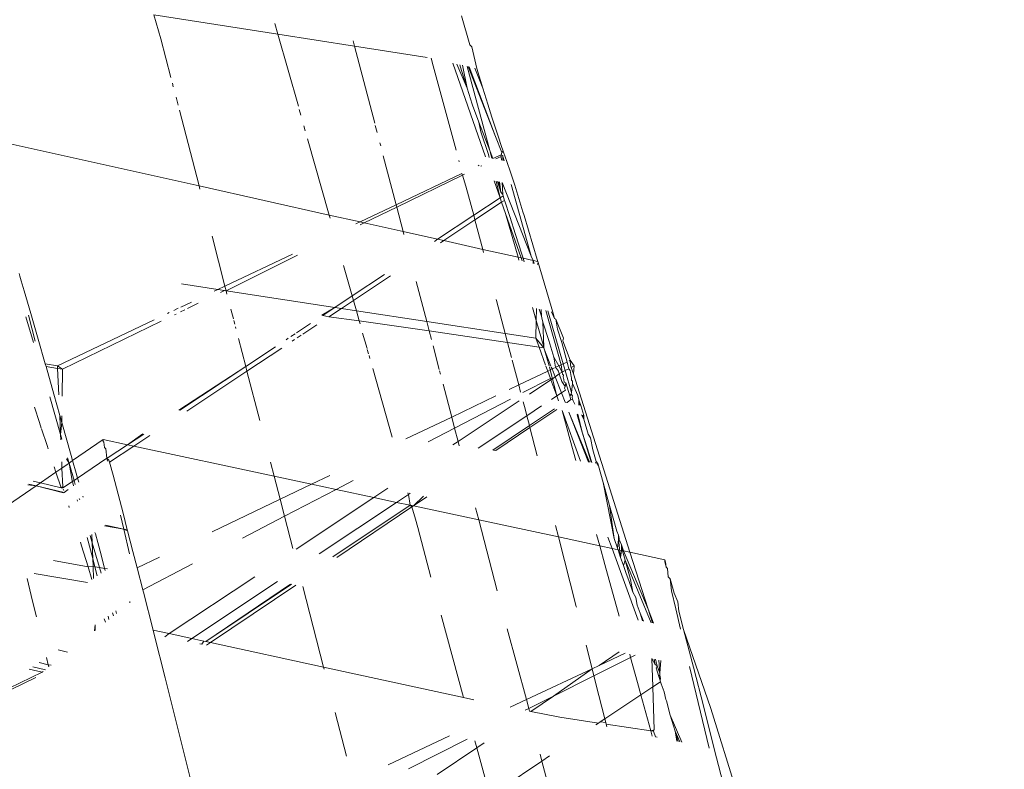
# Model space of a CAD drawing. Header units: millimetres. Extents: x 504675 to 860349, y -23215 to 63575.
# Tile 120 of 177: x 592495 to 592524, y 33303 to 33325. Entities that reach past the tile are written whole.
import ezdxf

# ---------------------------------------------------------------- set-up
doc = ezdxf.new("R2010")
doc.units = ezdxf.units.MM
doc.header["$LTSCALE"] = 10
doc.header["$PDMODE"] = 35
doc.header["$PDSIZE"] = -1000
doc.linetypes.add('LEVEL-F-OVERALL LAYOUT$0$HIDDEN', pattern=[0.375, 0.25, -0.125])
doc.layers.get('0').update_dxf_attribs({"linetype": 'CONTINUOUS'})
doc.layers.get('Defpoints').update_dxf_attribs({"color": 253, "linetype": 'CONTINUOUS'})
for name, color, linetype, lineweight in [('ARCH', 8, 'CONTINUOUS', 0), ('DIM', 8, 'CONTINUOUS', 15), ('furniture', 8, 'CONTINUOUS', 5)]:
    doc.layers.add(name, color=color, linetype=linetype, lineweight=lineweight)
doc.layers.add('LEVEL-F-OVERALL LAYOUT$0$DASH1L', color=8, linetype='LEVEL-F-OVERALL LAYOUT$0$HIDDEN')
doc.styles.get("Standard").update_dxf_attribs({"font": 'verdana.ttf'})
doc.dimstyles.new('LBF 50', dxfattribs={"dimscale": 25, "dimtxt": 1.75, "dimasz": 1.75, "dimexe": 1, "dimexo": 1, "dimgap": 1, "dimtad": 1, "dimdec": 0, "dimrnd": 5, "dimzin": 12, "dimdsep": 46, "dimtxsty": 'Standard', "dimblk": 'CLOSEDBLANK', "dimcen": 0, "dimclrd": 256, "dimclre": 256, "dimclrt": 256, "dimadec": 0, "dimazin": 3, "dimtfac": 1, "dimtdec": 0, "dimtofl": 0, "dimtmove": 0, "dimatfit": 3, "dimldrblk": 'CLOSEDBLANK', "dimfxl": 0.18, "dimtolj": 1, "dimtzin": 0, "dimlwd": -1, "dimlwe": -1, "dimarcsym": 0})

# ---------------------------------------------------------------- blocks, each defined once
blk = doc.blocks.new('ARCH')
at = {"layer": 'LEVEL-F-OVERALL LAYOUT$0$DASH1L'}
h = blk.add_hatch(dxfattribs=at)
h.set_pattern_fill('ANGLE', color=8, scale=10, angle=352.0664)
h.set_pattern_definition([(352.0664444, (-404119.055, 373340.98), (9.6410197, 69.1814516), [50.8, -19.05]), (82.0664444, (-404119.055, 373340.98), (-69.1814516, 9.6410197), [50.8, -19.05])])
edge = h.paths.add_edge_path(flags=16)
edge.add_line((572074.712, 35847.062), (602196.904, 29528.217))
edge.add_line((602196.904, 29528.217), (599472.63, 39352.005))
edge.add_arc((597545.364, 38817.547), 2000, 15.499436, 89.998351)
edge.add_line((597545.422, 40817.547), (573256.113, 40817.547))
edge.add_arc((576210.344, 22394.182), 18658.72, 99.1099624, 106.6903327)
edge.add_line((570851.58, 40266.829), (572074.712, 35847.062))
h.paths.add_polyline_path([(583373.777, 40815.973), (583374.097, 40875.042), (586424.097, 40859.112), (586423.937, 40815.973)], flags=16)
h.paths.add_polyline_path([(600840.891, 34605.132), (600792.778, 34591.523), (599497.965, 39260.646), (599546.078, 39274.255)])
h.paths.add_polyline_path([(587210.4, 32671.778), (587194.965, 32598.383), (582692.955, 33542.787), (582708.389, 33616.182)])
edge = h.paths.add_edge_path()
edge.add_line((572071.73, 35387.893), (601863.317, 29138.4))
edge.add_arc((601986.5, 29725.619), 600, 258.152638, 375.499436)
edge.add_line((602564.68, 29885.956), (599906.265, 39472.258))
edge.add_arc((597545.364, 38817.547), 2450, 15.499436, 89.998351)
edge.add_line((597545.435, 41267.547), (573220.478, 41267.547))
edge.add_arc((576210.344, 22394.182), 19108.72, 99.0018321, 106.2358191)
edge.add_arc((571035.465, 40164.758), 600, 106.235819, 195.468967)
edge.add_line((570457.2, 40004.728), (571616.648, 35815.082))
edge.add_arc((572194.913, 35975.111), 600, 195.468967, 258.152638)
h.paths.add_polyline_path([(587210.4, 32671.778), (587195.409, 32600.494), (587195.432, 32600.49)])
at = {"layer": 'furniture'}
for p, q in [((592499.231, 33324.167), (592499.03, 33324.857)), ((592499.03, 33324.857), (592502.603, 33324.301)), ((592507.893, 33324.827), (592508.135, 33323.998)), ((592502.603, 33324.301), (592502.515, 33324.611)), ((592499.519, 33323.051), (592499.231, 33324.167)), ((592503.191, 33322.228), (592502.603, 33324.301)), ((592502.603, 33324.301), (592504.81, 33323.958)), ((592504.81, 33323.958), (592504.77, 33324.108)), ((592504.81, 33323.958), (592506.9, 33323.632)), ((592505.393, 33321.734), (592504.81, 33323.958)), ((592508.135, 33323.998), (592508.195, 33323.939)), ((592508.195, 33323.939), (592508.338, 33323.311)), ((592507.019, 33323.606), (592507.079, 33323.388)), ((592507.079, 33323.388), (592507.738, 33320.96)), ((592508.588, 33320.769), (592507.642, 33323.467)), ((592507.754, 33323.442), (592508.055, 33322.744)), ((592507.844, 33323.422), (592507.895, 33323.258)), ((592507.895, 33323.258), (592508.055, 33322.744)), ((592507.921, 33323.404), (592508.055, 33322.744)), ((592508.057, 33323.374), (592508.71, 33320.949)), ((592508.084, 33323.368), (592508.877, 33321.355)), ((592508.877, 33321.355), (592508.115, 33323.361)), ((592508.507, 33322.746), (592508.277, 33323.325)), ((592508.338, 33323.311), (592508.507, 33322.746)), ((592499.587, 33322.787), (592499.56, 33322.894)), ((592508.055, 33322.744), (592508.201, 33322.281)), ((592508.507, 33322.746), (592508.649, 33322.283)), ((592499.725, 33322.258), (592499.666, 33322.483)), ((592500.328, 33319.926), (592499.763, 33322.108)), ((592503.266, 33321.963), (592503.218, 33322.13)), ((592508.201, 33322.281), (592508.209, 33322.254)), ((592508.209, 33322.254), (592508.396, 33321.768)), ((592508.649, 33322.283), (592508.768, 33321.906)), ((592508.768, 33321.906), (592508.869, 33321.595)), ((592503.392, 33321.517), (592503.352, 33321.657)), ((592505.462, 33321.47), (592505.409, 33321.673)), ((592508.396, 33321.768), (592508.454, 33321.488)), ((592508.396, 33321.768), (592508.71, 33320.949)), ((592508.869, 33321.595), (592508.957, 33321.331)), ((592494.052, 33321.327), (592500.328, 33319.926)), ((592504.081, 33319.088), (592503.459, 33321.281)), ((592508.454, 33321.488), (592508.669, 33320.83)), ((592508.877, 33321.355), (592509.053, 33320.893)), ((592508.957, 33321.331), (592509.038, 33321.096)), ((592505.564, 33321.079), (592505.541, 33321.167)), ((592508.71, 33320.949), (592508.797, 33320.723)), ((592508.71, 33320.949), (592508.769, 33320.729)), ((592509.095, 33320.934), (592509.038, 33321.096)), ((592506.008, 33319.385), (592505.639, 33320.793)), ((592508.669, 33320.83), (592508.692, 33320.746)), ((592509.039, 33320.825), (592508.797, 33320.723)), ((592509.041, 33320.78), (592508.882, 33320.704)), ((592509.053, 33320.893), (592509.039, 33320.825)), ((592509.087, 33320.803), (592509.039, 33320.825)), ((592509.039, 33320.825), (592509.041, 33320.78)), ((592509.041, 33320.78), (592509.046, 33320.667)), ((592509.053, 33320.893), (592509.095, 33320.934)), ((592509.085, 33320.658), (592509.087, 33320.776)), ((592509.087, 33320.776), (592509.087, 33320.803)), ((592509.087, 33320.776), (592509.124, 33320.649)), ((592509.095, 33320.934), (592509.106, 33320.901)), ((592509.106, 33320.901), (592509.2, 33320.632)), ((592507.82, 33320.656), (592507.829, 33320.621)), ((592508.407, 33320.525), (592508.377, 33320.511)), ((592508.48, 33320.508), (592508.453, 33320.495)), ((592509.2, 33320.632), (592509.304, 33320.324)), ((592507.904, 33320.286), (592506.008, 33319.385)), ((592507.919, 33320.237), (592506.026, 33319.318)), ((592507.904, 33320.286), (592507.919, 33320.237)), ((592507.984, 33320.268), (592507.919, 33320.237)), ((592507.919, 33320.237), (592508.02, 33319.918)), ((592509.304, 33320.324), (592509.427, 33319.945)), ((592500.351, 33319.836), (592500.328, 33319.926)), ((592500.328, 33319.926), (592504.081, 33319.088)), ((592508.02, 33319.918), (592508.244, 33319.081)), ((592509.004, 33319.585), (592508.83, 33320.078)), ((592508.894, 33320.064), (592509.004, 33319.585)), ((592508.926, 33320.057), (592509.031, 33319.749)), ((592508.956, 33320.05), (592509.031, 33319.749)), ((592508.986, 33320.044), (592509.031, 33319.749)), ((592509.064, 33320.026), (592509.087, 33319.68)), ((592509.064, 33320.026), (592509.901, 33317.899)), ((592509.321, 33319.968), (592509.901, 33317.899)), ((592509.427, 33319.945), (592509.576, 33319.466)), ((592509.004, 33319.585), (592508.244, 33319.081)), ((592509.09, 33319.642), (592509.004, 33319.585)), ((592509.049, 33319.456), (592509.004, 33319.585)), ((592509.031, 33319.749), (592509.087, 33319.68)), ((592509.087, 33319.68), (592509.09, 33319.642)), ((592509.134, 33319.512), (592509.09, 33319.642)), ((592506.008, 33319.385), (592504.968, 33318.89)), ((592506.026, 33319.318), (592505.088, 33318.863)), ((592506.026, 33319.318), (592506.008, 33319.385)), ((592506.211, 33318.613), (592506.026, 33319.318)), ((592509.049, 33319.456), (592508.28, 33318.946)), ((592509.134, 33319.512), (592509.049, 33319.456)), ((592509.162, 33319.133), (592509.049, 33319.456)), ((592509.144, 33319.484), (592509.287, 33319.047)), ((592509.576, 33319.466), (592509.664, 33319.179)), ((592504.106, 33318.999), (592504.081, 33319.088)), ((592504.081, 33319.088), (592504.968, 33318.89)), ((592508.244, 33319.081), (592507.204, 33318.391)), ((592508.244, 33319.081), (592508.28, 33318.946)), ((592509.61, 33317.854), (592509.162, 33319.133)), ((592509.162, 33319.133), (592509.524, 33317.873)), ((592509.287, 33319.047), (592509.452, 33318.532)), ((592509.664, 33319.179), (592509.695, 33319.076)), ((592509.695, 33319.076), (592510.073, 33317.81)), ((592504.968, 33318.89), (592504.849, 33318.834)), ((592504.968, 33318.89), (592505.088, 33318.863)), ((592505.088, 33318.863), (592504.971, 33318.807)), ((592505.088, 33318.863), (592506.211, 33318.613)), ((592508.28, 33318.946), (592507.383, 33318.351)), ((592508.28, 33318.946), (592508.507, 33318.1)), ((592501.075, 33317.039), (592500.702, 33318.48)), ((592506.234, 33318.525), (592506.211, 33318.613)), ((592506.211, 33318.613), (592507.204, 33318.391)), ((592509.452, 33318.532), (592509.632, 33317.96)), ((592507.204, 33318.391), (592507.111, 33318.33)), ((592507.204, 33318.391), (592507.383, 33318.351)), ((592507.383, 33318.351), (592507.29, 33318.29)), ((592507.383, 33318.351), (592508.507, 33318.1)), ((592503.02, 33317.964), (592501.075, 33317.039)), ((592503.166, 33317.931), (592501.11, 33316.906)), ((592508.507, 33318.1), (592508.53, 33318.013)), ((592508.507, 33318.1), (592509.524, 33317.873)), ((592509.524, 33317.873), (592509.549, 33317.786)), ((592509.524, 33317.873), (592509.61, 33317.854)), ((592509.641, 33317.766), (592509.61, 33317.854)), ((592509.61, 33317.854), (592509.669, 33317.841)), ((592509.632, 33317.96), (592509.669, 33317.841)), ((592509.669, 33317.841), (592509.7, 33317.741)), ((592509.958, 33317.776), (592509.669, 33317.841)), ((592509.901, 33317.899), (592509.958, 33317.776)), ((592504.741, 33316.757), (592504.492, 33317.636)), ((592509.958, 33317.776), (592509.984, 33317.689)), ((592509.958, 33317.776), (592509.958, 33317.695)), ((592510.09, 33317.747), (592509.958, 33317.776)), ((592510.073, 33317.81), (592510.09, 33317.747)), ((592510.099, 33317.717), (592510.088, 33317.665)), ((592510.09, 33317.747), (592510.099, 33317.717)), ((592510.099, 33317.717), (592510.109, 33317.687)), ((592510.522, 33316.292), (592510.099, 33317.717)), ((592495.165, 33317.327), (592495.142, 33317.402)), ((592495.165, 33317.327), (592495.205, 33317.194)), ((592505.67, 33317.373), (592504.741, 33316.757)), ((592505.849, 33317.334), (592504.779, 33316.624)), ((592495.205, 33317.194), (592495.292, 33316.904)), ((592499.821, 33317.104), (592500.872, 33316.943)), ((592501.075, 33317.039), (592500.872, 33316.943)), ((592501.11, 33316.906), (592501.075, 33317.039)), ((592506.891, 33316.019), (592506.589, 33317.169)), ((592495.292, 33316.904), (592495.484, 33316.248)), ((592500.872, 33316.943), (592500.767, 33316.893)), ((592500.872, 33316.943), (592501.066, 33316.913)), ((592501.066, 33316.913), (592500.943, 33316.854)), ((592501.11, 33316.906), (592501.066, 33316.913)), ((592501.134, 33316.811), (592501.11, 33316.906)), ((592504.241, 33316.426), (592501.11, 33316.906)), ((592504.741, 33316.757), (592504.241, 33316.426)), ((592504.779, 33316.624), (592504.741, 33316.757)), ((592500.109, 33316.58), (592499.807, 33316.437)), ((592500.306, 33316.544), (592499.997, 33316.394)), ((592504.241, 33316.426), (592503.864, 33316.203)), ((592504.241, 33316.426), (592503.895, 33316.196)), ((592504.241, 33316.426), (592504.435, 33316.396)), ((592504.779, 33316.624), (592504.435, 33316.396)), ((592504.862, 33316.331), (592504.779, 33316.624)), ((592508.893, 33316.655), (592508.902, 33316.623)), ((592508.902, 33316.623), (592509.153, 33315.672)), ((592509.941, 33316.422), (592509.959, 33316.36)), ((592495.556, 33315.416), (592495.339, 33316.15)), ((592495.607, 33315.451), (592495.41, 33316.198)), ((592495.484, 33316.248), (592495.695, 33315.511)), ((592499.47, 33316.276), (592499.423, 33316.254)), ((592499.731, 33316.4), (592499.601, 33316.338)), ((592499.666, 33316.234), (592499.618, 33316.211)), ((592499.922, 33316.358), (592499.793, 33316.296)), ((592501.318, 33316.1), (592501.247, 33316.374)), ((592503.864, 33316.203), (592503.895, 33316.196)), ((592503.895, 33316.196), (592504.073, 33316.156)), ((592504.435, 33316.396), (592504.073, 33316.156)), ((592504.073, 33316.156), (592504.943, 33316.044)), ((592504.435, 33316.396), (592504.862, 33316.331)), ((592504.862, 33316.331), (592506.891, 33316.019)), ((592504.943, 33316.044), (592504.862, 33316.331)), ((592509.959, 33316.36), (592510.047, 33316.048)), ((592510.056, 33316.396), (592510.047, 33316.048)), ((592510.127, 33316.38), (592510.201, 33316.171)), ((592510.201, 33316.171), (592510.187, 33316.367)), ((592510.201, 33316.171), (592510.204, 33316.125)), ((592510.204, 33316.125), (592510.24, 33316.004)), ((592510.323, 33316.337), (592510.762, 33314.77)), ((592510.38, 33316.324), (592510.824, 33314.797)), ((592510.489, 33316.3), (592510.569, 33316.107)), ((592510.522, 33316.292), (592510.569, 33316.107)), ((592499.036, 33316.07), (592496.247, 33314.744)), ((592499.236, 33316.026), (592496.391, 33314.646)), ((592501.358, 33315.947), (592501.331, 33316.051)), ((592501.392, 33315.815), (592501.379, 33315.865)), ((592503.539, 33315.96), (592503.138, 33315.694)), ((592503.726, 33315.926), (592503.316, 33315.654)), ((592504.968, 33315.956), (592504.943, 33316.044)), ((592504.943, 33316.044), (592506.962, 33315.747)), ((592506.962, 33315.747), (592506.891, 33316.019)), ((592506.891, 33316.019), (592509.153, 33315.672)), ((592510.047, 33316.048), (592510.034, 33315.537)), ((592510.047, 33316.048), (592510.263, 33315.289)), ((592510.24, 33316.004), (592510.406, 33315.471)), ((592510.263, 33315.289), (592510.24, 33316.004)), ((592510.569, 33316.107), (592510.616, 33316.089)), ((592510.829, 33315.542), (592510.616, 33316.089)), ((592510.616, 33316.089), (592510.657, 33315.803)), ((592503.096, 33315.666), (592502.976, 33315.586)), ((592503.275, 33315.627), (592503.154, 33315.546)), ((592505.171, 33315.241), (592505.044, 33315.688)), ((592507.027, 33315.498), (592506.962, 33315.747)), ((592506.962, 33315.747), (592509.221, 33315.414)), ((592509.153, 33315.672), (592509.221, 33315.414)), ((592509.153, 33315.672), (592510.034, 33315.537)), ((592510.657, 33315.803), (592510.782, 33315.418)), ((592495.695, 33315.511), (592495.897, 33314.799)), ((592501.675, 33314.723), (592501.466, 33315.529)), ((592502.532, 33315.292), (592501.675, 33314.723)), ((592502.902, 33315.538), (592502.836, 33315.494)), ((592503.082, 33315.499), (592503.014, 33315.454)), ((592507.254, 33314.632), (592507.074, 33315.321)), ((592509.221, 33315.414), (592509.335, 33314.983)), ((592509.221, 33315.414), (592510.127, 33315.281)), ((592510.034, 33315.537), (592510.265, 33315.261)), ((592510.127, 33315.281), (592510.034, 33315.537)), ((592510.315, 33314.765), (592510.127, 33315.281)), ((592510.127, 33315.281), (592510.265, 33315.261)), ((592510.265, 33315.261), (592510.263, 33315.289)), ((592510.406, 33315.471), (592510.556, 33314.994)), ((592510.782, 33315.418), (592510.937, 33314.847)), ((592510.815, 33315.461), (592510.829, 33315.542)), ((592510.815, 33315.461), (592511.029, 33314.903)), ((592502.71, 33315.252), (592501.709, 33314.589)), ((592505.215, 33315.087), (592505.179, 33315.211)), ((592505.252, 33314.955), (592505.229, 33315.037)), ((592510.265, 33315.261), (592510.286, 33315.205)), ((592510.286, 33315.205), (592510.472, 33314.73)), ((592510.286, 33315.205), (592510.418, 33314.742)), ((592510.556, 33314.994), (592510.605, 33314.7)), ((592510.701, 33314.743), (592510.556, 33314.994)), ((592496.247, 33314.744), (592495.897, 33314.799)), ((592495.897, 33314.799), (592495.919, 33314.721)), ((592496.25, 33314.668), (592495.919, 33314.721)), ((592495.919, 33314.721), (592496.145, 33313.924)), ((592496.247, 33314.744), (592496.391, 33314.646)), ((592496.25, 33314.668), (592496.247, 33314.744)), ((592501.675, 33314.723), (592499.747, 33313.466)), ((592501.675, 33314.723), (592499.774, 33313.462)), ((592501.709, 33314.589), (592501.675, 33314.723)), ((592509.354, 33314.909), (592509.544, 33314.192)), ((592510.378, 33314.591), (592510.326, 33314.733)), ((592510.425, 33314.715), (592510.449, 33314.626)), ((592510.482, 33314.705), (592510.503, 33314.651)), ((592510.701, 33314.743), (592510.605, 33314.7)), ((592510.762, 33314.77), (592510.701, 33314.743)), ((592510.798, 33314.558), (592510.701, 33314.743)), ((592510.824, 33314.797), (592510.762, 33314.77)), ((592510.762, 33314.77), (592510.798, 33314.558)), ((592510.937, 33314.847), (592510.824, 33314.797)), ((592510.824, 33314.797), (592510.88, 33314.603)), ((592510.937, 33314.847), (592510.991, 33314.66)), ((592511.029, 33314.903), (592510.997, 33314.888)), ((592511.029, 33314.903), (592511.038, 33314.759)), ((592511.142, 33314.738), (592511.029, 33314.903)), ((592511.058, 33314.695), (592511.038, 33314.759)), ((592511.142, 33314.738), (592511.058, 33314.695)), ((592511.118, 33314.507), (592511.142, 33314.738)), ((592496.284, 33313.906), (592496.25, 33314.668)), ((592496.391, 33314.646), (592496.25, 33314.668)), ((592496.391, 33314.646), (592496.383, 33313.871)), ((592501.709, 33314.589), (592499.973, 33313.437)), ((592502.077, 33313.169), (592501.709, 33314.589)), ((592505.896, 33312.684), (592505.333, 33314.668)), ((592507.288, 33314.502), (592507.263, 33314.599)), ((592510.378, 33314.591), (592509.544, 33314.192)), ((592510.449, 33314.626), (592510.378, 33314.591)), ((592510.454, 33314.381), (592510.378, 33314.591)), ((592510.503, 33314.651), (592510.449, 33314.626)), ((592510.517, 33314.372), (592510.449, 33314.626)), ((592510.578, 33314.687), (592510.503, 33314.651)), ((592510.593, 33314.421), (592510.503, 33314.651)), ((592510.593, 33314.421), (592510.517, 33314.372)), ((592510.711, 33314.515), (592510.593, 33314.421)), ((592510.593, 33314.421), (592510.771, 33313.966)), ((592510.605, 33314.7), (592510.685, 33314.592)), ((592510.685, 33314.592), (592510.711, 33314.515)), ((592510.771, 33314.546), (592510.711, 33314.515)), ((592510.711, 33314.515), (592510.787, 33314.287)), ((592510.798, 33314.558), (592510.771, 33314.546)), ((592510.88, 33314.603), (592510.798, 33314.558)), ((592510.804, 33314.504), (592510.798, 33314.558)), ((592510.804, 33314.504), (592510.831, 33314.472)), ((592510.831, 33314.472), (592510.821, 33314.426)), ((592510.821, 33314.426), (592510.829, 33314.389)), ((592510.991, 33314.66), (592510.88, 33314.603)), ((592510.88, 33314.603), (592511.063, 33313.974)), ((592510.991, 33314.66), (592511.024, 33314.607)), ((592511.024, 33314.607), (592511.058, 33314.433)), ((592511.118, 33314.507), (592511.058, 33314.695)), ((592511.058, 33314.433), (592511.068, 33314.396)), ((592512.749, 33309.367), (592511.118, 33314.507)), ((592507.612, 33313.267), (592507.363, 33314.216)), ((592509.544, 33314.192), (592509.269, 33314.06)), ((592509.544, 33314.192), (592509.598, 33313.987)), ((592510.454, 33314.381), (592509.665, 33313.972)), ((592510.469, 33314.339), (592509.854, 33313.93)), ((592510.517, 33314.372), (592510.454, 33314.381)), ((592510.469, 33314.339), (592510.454, 33314.381)), ((592510.517, 33314.372), (592510.469, 33314.339)), ((592510.637, 33313.877), (592510.469, 33314.339)), ((592510.517, 33314.372), (592510.637, 33313.877)), ((592510.787, 33314.287), (592510.879, 33314.15)), ((592510.839, 33314.345), (592510.829, 33314.389)), ((592510.855, 33314.268), (592510.839, 33314.345)), ((592510.901, 33314.248), (592510.855, 33314.268)), ((592510.857, 33314.097), (592510.879, 33314.15)), ((592510.879, 33314.15), (592510.901, 33314.248)), ((592510.901, 33314.248), (592511.011, 33313.879)), ((592511.063, 33313.974), (592511.09, 33314.236)), ((592511.068, 33314.396), (592511.064, 33314.325)), ((592511.064, 33314.325), (592511.097, 33314.3)), ((592511.097, 33314.3), (592511.09, 33314.236)), ((592511.09, 33314.236), (592511.242, 33313.888)), ((592496.145, 33313.924), (592496.318, 33313.308)), ((592508.886, 33313.877), (592507.612, 33313.267)), ((592510.637, 33313.877), (592510.484, 33313.775)), ((592510.771, 33313.966), (592510.637, 33313.877)), ((592510.689, 33313.733), (592510.637, 33313.877)), ((592510.889, 33314.045), (592510.771, 33313.966)), ((592510.771, 33313.966), (592510.877, 33313.694)), ((592510.857, 33314.097), (592510.889, 33314.045)), ((592511.011, 33313.879), (592511.058, 33313.924)), ((592511.011, 33313.879), (592511.03, 33313.805)), ((592511.063, 33313.974), (592511.058, 33313.924)), ((592511.058, 33313.924), (592511.091, 33313.878)), ((592511.091, 33313.878), (592511.081, 33313.841)), ((592511.279, 33313.766), (592511.242, 33313.888)), ((592496.335, 33312.762), (592496.032, 33313.847)), ((592509.303, 33313.784), (592507.695, 33312.95)), ((592509.552, 33313.729), (592507.797, 33312.562)), ((592509.673, 33313.702), (592509.725, 33313.505)), ((592510.198, 33313.585), (592509.777, 33313.305)), ((592510.934, 33313.683), (592510.877, 33313.694)), ((592511.042, 33313.771), (592510.934, 33313.683)), ((592511.03, 33313.805), (592511.042, 33313.771)), ((592511.096, 33313.786), (592511.042, 33313.771)), ((592511.081, 33313.841), (592511.096, 33313.786)), ((592511.112, 33313.734), (592511.096, 33313.786)), ((592511.112, 33313.734), (592511.161, 33313.636)), ((592511.279, 33313.766), (592511.271, 33313.704)), ((592511.289, 33313.733), (592511.271, 33313.704)), ((592511.302, 33313.607), (592511.271, 33313.704)), ((592511.271, 33313.704), (592511.272, 33313.613)), ((592511.279, 33313.766), (592511.289, 33313.733)), ((592511.289, 33313.733), (592511.329, 33313.601)), ((592511.329, 33313.601), (592511.415, 33313.314)), ((592495.73, 33313.106), (592495.588, 33313.548)), ((592496.318, 33313.308), (592496.375, 33313.105)), ((592496.335, 33312.762), (592496.318, 33313.308)), ((592496.377, 33313.297), (592496.375, 33313.105)), ((592509.777, 33313.305), (592508.369, 33312.369)), ((592509.725, 33313.505), (592509.777, 33313.305)), ((592509.777, 33313.305), (592509.851, 33313.02)), ((592510.572, 33313.502), (592509.851, 33313.02)), ((592510.642, 33313.486), (592509.866, 33312.964)), ((592511.32, 33311.994), (592510.791, 33313.453)), ((592510.791, 33313.453), (592511.025, 33312.599)), ((592510.988, 33313.409), (592511.553, 33311.964)), ((592511.581, 33311.961), (592510.988, 33313.409)), ((592511.244, 33313.352), (592511.229, 33313.328)), ((592511.229, 33313.328), (592511.374, 33312.831)), ((592511.244, 33313.352), (592511.374, 33312.831)), ((592511.355, 33313.327), (592511.416, 33313.207)), ((592511.386, 33313.321), (592511.416, 33313.207)), ((592511.415, 33313.314), (592511.416, 33313.207)), ((592495.782, 33312.947), (592495.73, 33313.106)), ((592496.375, 33313.105), (592496.335, 33312.762)), ((592496.642, 33312.159), (592496.375, 33313.105)), ((592507.612, 33313.267), (592506.289, 33312.634)), ((592507.695, 33312.95), (592507.612, 33313.267)), ((592509.851, 33313.02), (592508.794, 33312.315)), ((592509.851, 33313.02), (592509.866, 33312.964)), ((592511.416, 33313.207), (592511.543, 33312.77)), ((592495.947, 33312.442), (592495.79, 33312.922)), ((592496.342, 33312.612), (592496.335, 33312.762)), ((592496.335, 33312.762), (592496.371, 33312.633)), ((592498.707, 33312.779), (592498.271, 33312.465)), ((592498.734, 33312.773), (592498.271, 33312.465)), ((592498.911, 33312.733), (592498.449, 33312.427)), ((592507.695, 33312.95), (592506.928, 33312.553)), ((592507.797, 33312.562), (592507.695, 33312.95)), ((592509.866, 33312.964), (592508.885, 33312.304)), ((592509.866, 33312.964), (592510.077, 33312.152)), ((592511.374, 33312.831), (592511.627, 33311.967)), ((592511.374, 33312.831), (592511.65, 33311.952)), ((592511.607, 33312.663), (592511.543, 33312.77)), ((592495.979, 33312.348), (592495.947, 33312.442)), ((592496.684, 33312.01), (592497.561, 33312.617)), ((592497.567, 33312.566), (592497.561, 33312.617)), ((592497.561, 33312.617), (592498.271, 33312.465)), ((592497.567, 33312.566), (592497.588, 33312.543)), ((592497.588, 33312.543), (592497.604, 33312.387)), ((592498.271, 33312.465), (592497.714, 33312.096)), ((592498.271, 33312.465), (592498.449, 33312.427)), ((592507.797, 33312.562), (592507.646, 33312.461)), ((592507.829, 33312.438), (592507.797, 33312.562)), ((592511.025, 33312.599), (592511.19, 33312.011)), ((592511.607, 33312.663), (592511.674, 33312.322)), ((592496.642, 33312.159), (592496.684, 33312.01)), ((592497.604, 33312.387), (592497.645, 33312.346)), ((592497.645, 33312.346), (592497.673, 33312.079)), ((592498.449, 33312.427), (592497.75, 33311.963)), ((592498.449, 33312.427), (592502.493, 33311.562)), ((592508.885, 33312.304), (592508.825, 33312.311)), ((592511.674, 33312.322), (592511.772, 33311.989)), ((592496.377, 33311.797), (592496.37, 33311.975)), ((592496.582, 33311.939), (592496.377, 33311.797)), ((592496.582, 33311.939), (592496.504, 33312.065)), ((592496.582, 33311.939), (592496.538, 33312.089)), ((592496.582, 33311.939), (592496.684, 33312.01)), ((592496.67, 33311.435), (592496.582, 33311.939)), ((592496.727, 33311.441), (592496.582, 33311.939)), ((592496.684, 33312.01), (592496.787, 33311.648)), ((592497.673, 33312.079), (592496.827, 33311.508)), ((592497.714, 33312.096), (592497.673, 33312.079)), ((592497.692, 33311.997), (592497.673, 33312.079)), ((592497.673, 33312.079), (592497.733, 33312.027)), ((592497.733, 33312.027), (592497.75, 33311.963)), ((592497.75, 33311.963), (592497.85, 33311.588)), ((592502.493, 33311.562), (592502.389, 33311.962)), ((592511.772, 33311.989), (592511.76, 33311.938)), ((592511.772, 33311.989), (592511.791, 33311.934)), ((592511.772, 33311.989), (592511.818, 33311.931)), ((592511.791, 33311.934), (592511.837, 33311.863)), ((592511.818, 33311.931), (592511.837, 33311.863)), ((592495.763, 33311.372), (592496.204, 33311.677)), ((592496.204, 33311.677), (592496.153, 33311.829)), ((592496.204, 33311.677), (592496.377, 33311.797)), ((592496.357, 33311.228), (592496.204, 33311.677)), ((592496.399, 33311.255), (592496.377, 33311.797)), ((592496.787, 33311.648), (592496.827, 33311.508)), ((592497.85, 33311.588), (592497.994, 33311.042)), ((592504.096, 33311.584), (592503.57, 33311.331)), ((592511.837, 33311.863), (592511.974, 33311.379)), ((592495.394, 33311.316), (592495.634, 33311.282)), ((592495.634, 33311.282), (592495.418, 33311.332)), ((592495.763, 33311.372), (592495.549, 33311.421)), ((592495.634, 33311.282), (592495.763, 33311.372)), ((592496.357, 33311.228), (592495.763, 33311.372)), ((592496.677, 33311.408), (592496.4, 33311.224)), ((592496.677, 33311.408), (592496.67, 33311.435)), ((592496.727, 33311.441), (592496.677, 33311.408)), ((592496.711, 33311.283), (592496.677, 33311.408)), ((592496.827, 33311.508), (592496.727, 33311.441)), ((592496.762, 33311.321), (592496.727, 33311.441)), ((592496.827, 33311.508), (592496.86, 33311.392)), ((592502.493, 33311.562), (592503.57, 33311.331)), ((592502.665, 33310.898), (592502.493, 33311.562)), ((592503.57, 33311.331), (592502.665, 33310.898)), ((592503.57, 33311.331), (592504.281, 33311.179)), ((592504.771, 33311.434), (592504.281, 33311.179)), ((592511.974, 33311.379), (592512.163, 33310.716)), ((592512.298, 33309.765), (592511.974, 33311.379)), ((592495.634, 33311.282), (592494.841, 33310.733)), ((592496.444, 33311.095), (592495.634, 33311.282)), ((592495.634, 33311.282), (592496.426, 33311.077)), ((592496.399, 33311.255), (592496.357, 33311.228)), ((592496.4, 33311.224), (592496.357, 33311.228)), ((592496.4, 33311.224), (592496.399, 33311.255)), ((592496.427, 33311.145), (592496.413, 33311.185)), ((592496.561, 33311.175), (592496.444, 33311.095)), ((592497.994, 33311.042), (592498.137, 33310.493)), ((592504.281, 33311.179), (592502.792, 33310.407)), ((592504.281, 33311.179), (592505.369, 33310.946)), ((592505.769, 33311.213), (592505.369, 33310.946)), ((592506.363, 33311.035), (592506.02, 33310.807)), ((592506.363, 33311.035), (592506.349, 33311.084)), ((592506.415, 33311.07), (592506.363, 33311.035)), ((592506.409, 33310.724), (592506.363, 33311.035)), ((592496.829, 33310.838), (592496.817, 33310.88)), ((592496.889, 33310.882), (592496.878, 33310.922)), ((592496.976, 33310.989), (592496.987, 33310.954)), ((592502.665, 33310.898), (592500.706, 33309.96)), ((592502.792, 33310.407), (592502.665, 33310.898)), ((592505.369, 33310.946), (592503.13, 33309.457)), ((592506.02, 33310.807), (592503.786, 33309.322)), ((592505.369, 33310.946), (592506.02, 33310.807)), ((592506.02, 33310.807), (592506.409, 33310.724)), ((592506.8, 33310.984), (592506.507, 33310.703)), ((592506.894, 33310.963), (592506.507, 33310.703)), ((592496.588, 33310.661), (592496.571, 33310.711)), ((592498.137, 33310.493), (592498.261, 33310.012)), ((592506.409, 33310.724), (592504.184, 33309.239)), ((592506.465, 33310.675), (592504.297, 33309.216)), ((592506.465, 33310.675), (592506.409, 33310.724)), ((592506.409, 33310.724), (592506.507, 33310.703)), ((592506.507, 33310.703), (592506.465, 33310.675)), ((592506.565, 33310.324), (592506.465, 33310.675)), ((592506.507, 33310.703), (592508.39, 33310.3)), ((592508.39, 33310.3), (592508.297, 33310.652)), ((592512.163, 33310.716), (592512.298, 33309.765)), ((592512.163, 33310.716), (592512.268, 33310.348)), ((592498.06, 33310.44), (592498.157, 33310.035)), ((592502.792, 33310.407), (592501.58, 33309.779)), ((592503.032, 33309.478), (592502.792, 33310.407)), ((592506.565, 33310.324), (592506.635, 33310.086)), ((592508.925, 33308.256), (592508.39, 33310.3)), ((592508.39, 33310.3), (592510.685, 33309.809)), ((592512.268, 33310.348), (592512.373, 33309.975)), ((592497.25, 33309.643), (592497.242, 33309.884)), ((592497.328, 33309.943), (592497.34, 33309.901)), ((592497.34, 33309.901), (592497.409, 33309.647)), ((592497.608, 33310.133), (592498.157, 33310.035)), ((592497.635, 33310.152), (592498.157, 33310.035)), ((592498.157, 33310.035), (592498.261, 33310.012)), ((592498.157, 33310.035), (592498.268, 33309.986)), ((592498.157, 33310.035), (592498.328, 33309.324)), ((592498.261, 33310.012), (592498.268, 33309.986)), ((592498.268, 33309.986), (592498.423, 33309.389)), ((592507.014, 33308.652), (592506.635, 33310.086)), ((592510.6, 33310.142), (592510.685, 33309.809)), ((592512.419, 33309.86), (592512.373, 33309.975)), ((592496.94, 33309.556), (592496.908, 33309.657)), ((592497.266, 33309.186), (592497.106, 33309.791)), ((592497.25, 33309.643), (592497.19, 33309.849)), ((592497.459, 33308.928), (592497.25, 33309.643)), ((592497.266, 33309.186), (592497.25, 33309.643)), ((592497.409, 33309.647), (592497.504, 33309.296)), ((592510.685, 33309.809), (592511.2, 33307.81)), ((592510.685, 33309.809), (592511.877, 33309.554)), ((592511.786, 33309.879), (592511.877, 33309.554)), ((592512.233, 33309.478), (592512.114, 33309.806)), ((592512.298, 33309.765), (592512.389, 33309.488)), ((592512.416, 33309.739), (592512.389, 33309.488)), ((592512.419, 33309.86), (592512.416, 33309.739)), ((592512.416, 33309.739), (592512.48, 33309.221)), ((592512.419, 33309.86), (592512.433, 33309.764)), ((592512.433, 33309.764), (592512.441, 33309.733)), ((592512.5, 33309.579), (592512.441, 33309.733)), ((592497.129, 33308.952), (592496.94, 33309.556)), ((592498.423, 33309.389), (592498.542, 33308.924)), ((592511.877, 33309.554), (592512.028, 33309.015)), ((592511.877, 33309.554), (592512.233, 33309.478)), ((592512.982, 33307.415), (592512.233, 33309.478)), ((592512.233, 33309.478), (592512.405, 33309.441)), ((592512.389, 33309.488), (592512.405, 33309.441)), ((592512.405, 33309.441), (592512.48, 33309.221)), ((592512.405, 33309.441), (592512.506, 33309.419)), ((592512.506, 33309.419), (592512.48, 33309.221)), ((592512.5, 33309.579), (592512.531, 33309.414)), ((592512.567, 33309.406), (592512.5, 33309.579)), ((592512.5, 33309.579), (592512.506, 33309.419)), ((592512.506, 33309.419), (592512.531, 33309.414)), ((592512.531, 33309.414), (592512.608, 33309.141)), ((592512.531, 33309.414), (592512.567, 33309.406)), ((592513.269, 33307.728), (592512.567, 33309.406)), ((592512.567, 33309.406), (592512.749, 33309.367)), ((592513.269, 33307.728), (592512.749, 33309.367)), ((592512.749, 33309.367), (592513.749, 33309.153)), ((592497.129, 33308.952), (592496.138, 33309.134)), ((592497.274, 33308.957), (592497.266, 33309.186)), ((592497.329, 33308.948), (592497.266, 33309.186)), ((592497.504, 33309.296), (592497.607, 33308.905)), ((592499.184, 33309.232), (592498.542, 33308.924)), ((592500.144, 33309.034), (592498.706, 33308.288)), ((592512.48, 33309.221), (592512.562, 33308.985)), ((592512.608, 33309.141), (592512.562, 33308.985)), ((592512.608, 33309.141), (592512.767, 33308.581)), ((592512.608, 33309.141), (592513.361, 33307.337)), ((592513.749, 33309.153), (592513.774, 33309.085)), ((592513.754, 33309.106), (592513.749, 33309.153)), ((592513.788, 33308.941), (592513.754, 33309.106)), ((592513.774, 33309.085), (592513.788, 33308.941)), ((592497.111, 33308.499), (592495.577, 33308.752)), ((592497.274, 33308.957), (592497.129, 33308.952)), ((592497.242, 33308.588), (592497.129, 33308.952)), ((592497.285, 33308.617), (592497.274, 33308.957)), ((592497.329, 33308.948), (592497.274, 33308.957)), ((592497.396, 33308.693), (592497.329, 33308.948)), ((592497.459, 33308.928), (592497.329, 33308.948)), ((592497.506, 33308.767), (592497.459, 33308.928)), ((592497.607, 33308.905), (592497.459, 33308.928)), ((592497.607, 33308.905), (592497.622, 33308.846)), ((592497.69, 33308.892), (592497.607, 33308.905)), ((592498.542, 33308.924), (592498.706, 33308.288)), ((592512.028, 33309.015), (592512.439, 33307.528)), ((592512.562, 33308.985), (592512.631, 33308.79)), ((592512.631, 33308.79), (592512.726, 33308.523)), ((592513.788, 33308.941), (592513.827, 33308.901)), ((592513.827, 33308.901), (592513.852, 33308.659)), ((592495.37, 33308.612), (592495.533, 33307.959)), ((592501.937, 33308.664), (592499.471, 33307.023)), ((592502.593, 33308.528), (592500.118, 33306.883)), ((592512.726, 33308.523), (592512.83, 33308.217)), ((592512.767, 33308.581), (592512.83, 33308.217)), ((592513.852, 33308.659), (592513.909, 33308.602)), ((592513.909, 33308.602), (592514.02, 33308.19)), ((592513.945, 33308.257), (592513.909, 33308.602)), ((592498.706, 33308.288), (592498.724, 33308.216)), ((592498.724, 33308.216), (592499.003, 33307.125)), ((592502.964, 33308.452), (592500.521, 33306.795)), ((592502.995, 33308.446), (592500.521, 33306.795)), ((592503.115, 33308.421), (592500.656, 33306.766)), ((592503.917, 33306.057), (592503.317, 33308.379)), ((592512.83, 33308.217), (592512.913, 33308.068)), ((592514.068, 33307.735), (592513.945, 33308.257)), ((592514.02, 33308.19), (592514.125, 33307.94)), ((592495.533, 33307.959), (592495.645, 33307.505)), ((592498.337, 33307.91), (592498.334, 33307.953)), ((592512.913, 33308.068), (592512.953, 33307.844)), ((592514.125, 33307.94), (592514.156, 33307.672)), ((592497.862, 33307.535), (592497.838, 33307.618)), ((592497.927, 33307.678), (592497.947, 33307.601)), ((592511.2, 33307.81), (592511.206, 33307.783)), ((592512.953, 33307.844), (592513.043, 33307.613)), ((592513.043, 33307.613), (592513.109, 33307.389)), ((592513.043, 33307.613), (592513.138, 33307.383)), ((592513.396, 33307.33), (592513.269, 33307.728)), ((592513.431, 33307.322), (592513.269, 33307.728)), ((592514.206, 33307.156), (592514.068, 33307.735)), ((592514.156, 33307.672), (592514.295, 33307.143)), ((592497.628, 33307.349), (592497.595, 33307.453)), ((592497.731, 33307.43), (592497.705, 33307.528)), ((592507.947, 33305.178), (592507.308, 33307.556)), ((592497.33, 33307.274), (592497.314, 33307.101)), ((592497.335, 33307.118), (592497.33, 33307.274)), ((592499.003, 33307.125), (592499.035, 33306.997)), ((592499.003, 33307.125), (592499.471, 33307.023)), ((592509.763, 33305.121), (592509.212, 33307.163)), ((592514.295, 33307.143), (592514.577, 33306.057)), ((592514.295, 33307.143), (592515.077, 33304.868)), ((592499.035, 33306.997), (592499.352, 33305.745)), ((592499.471, 33307.023), (592499.338, 33306.935)), ((592499.471, 33307.023), (592500.118, 33306.883)), ((592500.118, 33306.883), (592499.995, 33306.801)), ((592500.118, 33306.883), (592500.466, 33306.807)), ((592500.466, 33306.807), (592500.405, 33306.717)), ((592500.521, 33306.795), (592500.466, 33306.807)), ((592500.521, 33306.795), (592500.656, 33306.766)), ((592500.656, 33306.766), (592500.542, 33306.689)), ((592500.656, 33306.766), (592503.917, 33306.057)), ((592496.541, 33306.49), (592496.264, 33306.554)), ((592500.405, 33306.717), (592500.348, 33306.729)), ((592511.483, 33306.695), (592511.657, 33306.012)), ((592512.44, 33306.497), (592511.863, 33306.109)), ((592495.934, 33306.331), (592495.984, 33306.128)), ((592512.768, 33306.337), (592511.709, 33305.806)), ((592512.613, 33306.462), (592511.863, 33306.109)), ((592512.741, 33306.435), (592512.768, 33306.337)), ((592512.9, 33306.403), (592512.768, 33306.337)), ((592512.768, 33306.337), (592512.969, 33305.61)), ((592513.403, 33305.488), (592513.375, 33306.304)), ((592513.476, 33306.136), (592513.375, 33306.304)), ((592513.442, 33306.291), (592513.476, 33306.136)), ((592513.481, 33306.283), (592513.533, 33306.096)), ((592513.579, 33306.262), (592513.608, 33305.885)), ((592513.608, 33305.885), (592513.634, 33306.251)), ((592494.074, 33305.074), (592495.811, 33305.912)), ((592495.811, 33305.912), (592495.437, 33305.995)), ((592495.901, 33305.983), (592495.538, 33306.063)), ((592495.984, 33306.128), (592495.723, 33306.189)), ((592495.811, 33305.912), (592495.836, 33305.932)), ((592496.062, 33306.11), (592495.984, 33306.128)), ((592495.984, 33306.128), (592496, 33306.062)), ((592503.933, 33305.997), (592503.917, 33306.057)), ((592503.917, 33306.057), (592507.947, 33305.178)), ((592511.657, 33306.012), (592509.763, 33305.121)), ((592511.657, 33306.012), (592510.548, 33305.224)), ((592511.863, 33306.109), (592511.657, 33306.012)), ((592511.657, 33306.012), (592511.709, 33305.806)), ((592513.476, 33306.136), (592513.533, 33306.096)), ((592513.533, 33306.096), (592513.505, 33306.036)), ((592513.505, 33306.036), (592513.58, 33305.788)), ((592513.533, 33306.096), (592513.608, 33305.885)), ((592515.03, 33303.722), (592514.464, 33306.08)), ((592514.577, 33306.057), (592514.873, 33304.904)), ((592493.748, 33304.854), (592495.62, 33305.761)), ((592499.352, 33305.745), (592499.67, 33304.48)), ((592511.709, 33305.806), (592510.548, 33305.224)), ((592511.709, 33305.806), (592511.854, 33305.237)), ((592513.627, 33305.637), (592513.403, 33305.488)), ((592513.611, 33305.842), (592513.58, 33305.788)), ((592513.58, 33305.788), (592513.598, 33305.729)), ((592513.58, 33305.788), (592513.62, 33305.769)), ((592513.62, 33305.769), (592513.598, 33305.729)), ((592513.598, 33305.729), (592513.615, 33305.671)), ((592513.608, 33305.885), (592513.611, 33305.842)), ((592513.611, 33305.842), (592513.62, 33305.769)), ((592513.628, 33305.739), (592513.615, 33305.671)), ((592513.615, 33305.671), (592513.627, 33305.637)), ((592513.62, 33305.769), (592513.628, 33305.739)), ((592513.627, 33305.637), (592513.644, 33305.58)), ((592512.969, 33305.61), (592513.064, 33305.263)), ((592513.403, 33305.488), (592513.064, 33305.263)), ((592513.444, 33304.249), (592513.403, 33305.488)), ((592513.644, 33305.58), (592513.733, 33305.343)), ((592513.733, 33305.343), (592513.781, 33305.121)), ((592507.947, 33305.178), (592508.246, 33305.117)), ((592509.763, 33305.121), (592509.299, 33304.902)), ((592509.832, 33304.865), (592509.763, 33305.121)), ((592510.548, 33305.224), (592509.832, 33304.865)), ((592510.548, 33305.224), (592509.891, 33304.782)), ((592511.854, 33305.237), (592512.022, 33304.569)), ((592513.064, 33305.263), (592512.022, 33304.569)), ((592513.348, 33304.224), (592513.064, 33305.263)), ((592513.781, 33305.121), (592513.801, 33305.083)), ((592513.908, 33304.672), (592513.801, 33305.083)), ((592509.832, 33304.865), (592509.731, 33304.814)), ((592509.852, 33304.79), (592509.832, 33304.865)), ((592509.852, 33304.79), (592509.891, 33304.782)), ((592509.891, 33304.782), (592510.727, 33304.611)), ((592514.873, 33304.904), (592515.18, 33303.702)), ((592515.077, 33304.868), (592517.493, 33297.071)), ((592504.583, 33303.487), (592504.256, 33304.75)), ((592510.727, 33304.611), (592511.838, 33304.447)), ((592512.022, 33304.569), (592511.892, 33304.483)), ((592512.022, 33304.569), (592512.05, 33304.459)), ((592513.908, 33304.672), (592514.054, 33304.211)), ((592514.242, 33303.894), (592513.908, 33304.672)), ((592499.67, 33304.48), (592499.985, 33303.216)), ((592511.838, 33304.447), (592511.766, 33304.399)), ((592511.892, 33304.483), (592511.838, 33304.447)), ((592511.892, 33304.483), (592512.05, 33304.459)), ((592512.05, 33304.459), (592512.061, 33304.414)), ((592512.061, 33304.414), (592512.081, 33304.335)), ((592512.061, 33304.414), (592513.348, 33304.224)), ((592513.348, 33304.224), (592513.444, 33304.249)), ((592513.348, 33304.224), (592513.39, 33304.068)), ((592513.348, 33304.224), (592513.428, 33304.212)), ((592513.428, 33304.212), (592513.444, 33304.249)), ((592513.488, 33304.048), (592513.428, 33304.212)), ((592514.054, 33304.211), (592514.141, 33303.914)), ((592514.054, 33304.211), (592514.104, 33303.922)), ((592514.054, 33304.211), (592514.183, 33303.906)), ((592507.552, 33304.08), (592505.779, 33303.246)), ((592508.061, 33303.977), (592506.365, 33303.127)), ((592508.335, 33303.734), (592508.282, 33303.932)), ((592513.488, 33304.048), (592513.529, 33304.039)), ((592508.335, 33303.734), (592507.187, 33302.961)), ((592508.549, 33303.878), (592508.335, 33303.734)), ((592508.62, 33302.671), (592508.335, 33303.734)), ((592515.18, 33303.702), (592515.493, 33302.468)), ((592510.211, 33303.351), (592510.159, 33303.551)), ((592510.427, 33303.497), (592510.211, 33303.351)), ((592499.985, 33303.216), (592500.295, 33301.969)), ((592510.211, 33303.351), (592509.069, 33302.581)), ((592510.488, 33302.294), (592510.211, 33303.351))]:
    blk.add_line(p, q, dxfattribs=at)
blk = doc.blocks.new('_ClosedBlank')
at = {"color": 0, "linetype": 'ByBlock', "lineweight": -2}
for p, q in [((-1, 0.16667), (0, 0)), ((-1, 0.16667), (-1, -0.16667)), ((0, 0), (-1, -0.16667))]:
    blk.add_line(p, q, dxfattribs=at)
blk = doc.blocks.new('*D67')
at = {"layer": 'Defpoints', "color": 0, "ltscale": 0.25, "transparency": 16777216}
for p in [(592954.14, 34131.711), (593370.787, 32690.738), (592853.033, 32541.033)]:
    blk.add_point(p, dxfattribs=at)
at = {"layer": 'DIM', "ltscale": 0.25}
for p, q in [((592930.124, 34124.767), (592412.37, 33975.062)), ((592448.538, 33939.978), (592840.881, 32583.061)), ((593346.771, 32683.793), (592829.017, 32534.089))]:
    blk.add_line(p, q, dxfattribs=at)
at = {"layer": 'DIM', "ltscale": 0.25, "xscale": 43.75, "yscale": 43.75, "zscale": 43.75}
for p, rotation in [((592436.386, 33982.006), 106.1268337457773), ((592853.033, 32541.033), 286.1268337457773)]:
    blk.add_blockref('_ClosedBlank', p, dxfattribs=dict(at, rotation=rotation))
at = {"layer": 'DIM', "ltscale": 0.25, "insert": (592718.726, 33282.921), "char_height": 100, "attachment_point": 5, "rotation": 286.1268}
blk.add_mtext('\\A1;1500', dxfattribs=at)

msp = doc.modelspace()

# ---------------------------------------------------------------- block references
at = {"layer": 'ARCH'}
msp.add_blockref('ARCH', (0, 0), dxfattribs=at)

# ---------------------------------------------------------------- dimensions: what is measured, and where the dimension line sits
at = {"layer": 'DIM', "color": 1, "ltscale": 0.25}
dim = msp.add_linear_dim(base=(592853.033, 32541.033), p1=(592954.14, 34131.711), p2=(593370.787, 32690.738), angle=106.1268, dimstyle='LBF 50', override={"dimtxt": 4, "dimtad": 3}, dxfattribs=at)
dim.commit()
dim.dimension.update_dxf_attribs({"geometry": '*D67', "text_midpoint": (592718.726, 33282.921)})

doc.saveas('drawing.dxf')
